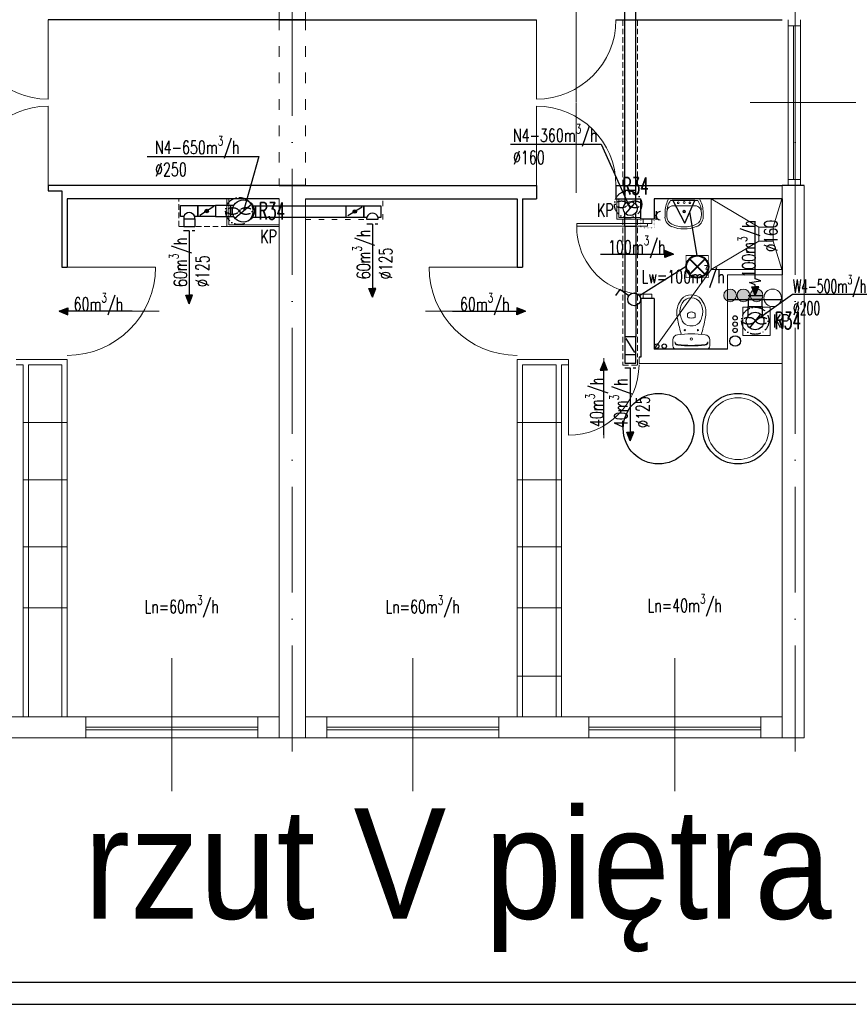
# Model space of a CAD drawing. Header units: millimetres. Extents: x -6513 to 30474, y -6915 to 65597.
# Tile 193 of 256: x 6656 to 7595, y 18756 to 19872. Entities that reach past the tile are written whole.
import ezdxf

# ---------------------------------------------------------------- set-up
doc = ezdxf.new("R2010")
doc.units = ezdxf.units.MM
for name, pattern in [('ACAD_ISO03W100', [30, 12, -18]), ('ACAD_ISO10W100', [18, 12, -3, 0, -3]), ('DASHED', [19.05, 12.7, -6.35]), ('DOT', [6.35, 0, -6.35])]:
    doc.linetypes.add(name, pattern=pattern)
doc.layers.get('0').update_dxf_attribs({"color": 8})
for name, color, linetype, lineweight in [('A_cienka', 8, 'Continuous', 5), ('A_linia przekroj', 8, 'Continuous', 25), ('A_osie', 8, 'ACAD_ISO10W100', 5), ('A_przerywana', 8, 'ACAD_ISO03W100', 5), ('A_widok', 8, 'Continuous', 13), ('CH-KS-WEWN-ISTN-PION-NR', 8, 'Continuous', 20), ('CH-KS-WEWN-PION', 8, 'Continuous', 20), ('CH-KS-WEWN-PION-NR', 8, 'Continuous', 25), ('CH-W-WEWN-INOX-PION', 8, 'Continuous', 20), ('CH-W-WEWN-INOX-PION-NR', 8, 'Continuous', 25), ('cieńkie', 8, 'Continuous', 9), ('DB-WM-nawiew-opis', 8, 'Continuous', 25), ('DB-WM-nawiew-opis-odnośnik', 8, 'Continuous', 30), ('DB-WM-wywiew-opis', 8, 'Continuous', 25), ('DB-WM-wywiew-opis-odnośnik', 8, 'Continuous', 30), ('DB_WM_nawiew', 8, 'Continuous', 30), ('DB_WM_wywiew', 8, 'Continuous', 30), ('DB_WM_ścianka nowa', 8, 'Continuous', 25), ('E_gniazda wtykowe', 1, 'Continuous', 30), ('E_oświetlenie', 1, 'Continuous', 30), ('E_technologia', 1, 'ACAD_ISO10W100', 30), ('noew ściany archwig', 8, 'Continuous', 9), ('R-TABELKA', 8, 'Continuous', 25), ('snitarne archwig nowe', 8, 'Continuous', 9), ('Stolarka ARCHWIG', 8, 'Continuous', 5), ('wyburzenia', 8, 'DOT', 20), ('Ściany ARCHWIG', 8, 'Continuous', 30)]:
    doc.layers.add(name, color=color, linetype=linetype, lineweight=lineweight)
doc.layers.add('DB_inst_pomocn', color=8, linetype='Continuous')
doc.layers.add('DB_WM_nawiew-opis', color=8, linetype='Continuous')
doc.styles.add('SIMPLEXD', font='SIMPLEX.SHX', dxfattribs={"width": 0.6})
doc.styles.get("Standard").update_dxf_attribs({"font": 'txt.shx', "width": 0.9})
doc.styles.add('styl Arial', font='ARIAL.TTF', dxfattribs={"width": 0.9})

# ---------------------------------------------------------------- blocks, each defined once
blk = doc.blocks.new('drzwi schem')
at = {"color": 252, "ltscale": 10}
blk.add_line((0.5, -0.093), (0.5, 1.04), dxfattribs=at)
at = {"color": 252}
blk.add_line((0, 0), (0, 1), dxfattribs=at)
blk.add_arc((0, 0), 1, 0, 90, dxfattribs=at)
blk = doc.blocks.new('umywalka oli2')
at = {"layer": 'snitarne archwig nowe', "color": 252}
for p, q in [((0, 17.6), (0, 0)), ((2, 15.4), (2, 0)), ((20.9, 21.6), (13.7, 21.6)), ((0, 0), (0, -17.6)), ((2, 0), (2, -15.4)), ((7.9, 0), (7.9, 10.8)), ((7.9, -10.8), (7.9, 0)), ((13.7, -21.6), (20.9, -21.6))]:
    blk.add_line(p, q, dxfattribs=at)
for centre, radius in [((4.1, 0), 1.11), ((4.5, 6.6), 0.994), ((14.5, 0), 1.48), ((14.5, 0), 0.946), ((4.5, -6.6), 0.994)]:
    blk.add_circle(centre, radius, dxfattribs=at)
for centre, radius, start, end in [((15.6, -9.9), 31.5, 93.3155, 119.5931), ((14.2, -1.1), 20.5, 88.5847, 126.5008), ((15.3, 12), 7.48, 91.7023, 188.8292), ((17.3, -1.9), 21.5, 82.9063, 97.0937), ((20.4, 10.2), 9.2, 23.1986, 92.7468), ((20.2, 9.5), 12.2, 20.9395, 86.4287), ((-1.2, 0), 33.1, 360, 24.6987), ((-3.2, 0), 37.4, 360, 21.6896), ((-1.2, 0), 33.1, 335.3013, 0), ((-3.2, 0), 37.4, 338.3104, 0), ((15.3, -12), 7.48, 171.1708, 268.2977), ((15.6, 9.9), 31.5, 240.4069, 266.6845), ((14.2, 1.1), 20.5, 233.4992, 271.4153), ((17.3, 1.9), 21.5, 262.9063, 277.0937), ((20.4, -10.2), 9.2, 267.2532, 336.8014), ((20.2, -9.5), 12.2, 273.5713, 339.0605)]:
    blk.add_arc(centre, radius, start, end, dxfattribs=at)
blk = doc.blocks.new('klop oli 2')
at = {"layer": 'snitarne archwig nowe', "color": 252}
for p, q in [((0, 17.2), (0, 0)), ((3.8, 20.9), (10.5, 20.9)), ((0, -17.2), (0, 0)), ((3.8, 0), (3.8, 1)), ((3.8, 0), (3.8, -1)), ((38.9, 4.5), (37, 4.5)), ((38.9, -4.5), (37, -4.5)), ((3.8, -20.9), (10.5, -20.9))]:
    blk.add_line(p, q, dxfattribs=at)
for centre, radius in [((11.5, 0), 1.27), ((11.5, 0), 1.27), ((21.6, 7.5), 0.706), ((21.6, -7.5), 0.706)]:
    blk.add_circle(centre, radius, dxfattribs=at)
for centre, radius, start, end in [((3.8, 17.2), 3.76, 90, 180), ((144.9, 0), 141.2, 173.7281, 180), ((144.9, 0), 140.5, 173.6694, 180), ((8.4, 15), 3.76, 90, 173.7281), ((9, 15.1), 3.76, 100.2428, 173.7859), ((10.5, 14.9), 6.02, 6.7931, 90), ((-114.7, 0), 132.1, 0, 6.7931), ((80, -215.2), 235.3, 101.5744, 105.544), ((43.1, -10.6), 23.5, 101.6195, 117.4027), ((44.8, -39.8), 56.5, 94.3794, 102.2907), ((42.4, -7.4), 20.3, 60.8839, 101.6195), ((41.4, -8), 24.5, 51.2869, 92.3028), ((144.9, 0), 141.2, 180, 186.2719), ((144.9, 0), 140.5, 180, 186.3306), ((-114.7, 0), 132.1, 353.2069, 0), ((43.3, 0), 16.9, 173.7581, 180), ((43.3, 0), 16.9, 180, 186.2419), ((37.3, 0.7), 10.9, 117.4027, 173.7581), ((63.6, 0), 28.2, 173.3508, 180), ((63.6, 0), 28.2, 180, 186.6492), ((37, 3.1), 1.41, 90, 173.3508), ((38.9, 1.7), 2.82, 36.8699, 90), ((36.6, 0), 5.65, 0, 36.8699), ((36.6, 0), 5.65, 323.1301, 0), ((46.6, 0), 11.8, 0, 60.8839), ((46.6, 0), 11.8, 299.1161, 0), ((46.6, 0), 15.1, 0, 47.5638), ((46.6, 0), 15.1, 312.4362, 0), ((37.3, -0.7), 10.9, 186.2419, 242.5973), ((43.1, 10.6), 23.5, 242.5973, 258.3805), ((37, -3.1), 1.41, 186.6492, 270), ((42.4, 7.4), 20.3, 258.3805, 299.1161), ((38.9, -1.7), 2.82, 270, 323.1301), ((41.4, 8), 24.5, 267.6972, 308.7131), ((3.8, -17.2), 3.76, 180, 270), ((8.4, -15), 3.76, 186.2719, 270), ((9, -15.1), 3.76, 186.2141, 259.7572), ((10.5, -14.9), 6.02, 270, 353.2069), ((80, 215.2), 235.3, 254.456, 258.4256), ((44.8, 39.8), 56.5, 257.7093, 265.6206)]:
    blk.add_arc(centre, radius, start, end, dxfattribs=at)
blk = doc.blocks.new('A$C2355049C')
at = {"layer": 'DB-WM-nawiew-opis-odnośnik'}
h = blk.add_hatch(color=256, dxfattribs=at)
h.paths.add_polyline_path([(0, -9.8), (3.9, -9.8), (0, 0)])
h.paths.add_polyline_path([(0, 0), (-3.9, -9.8), (0, -9.8)])
at = {"layer": 'DB-WM-nawiew-opis-odnośnik', "flags": 128}
for points in [[(0, 0), (-3.9, -9.8), (0, -9.8)], [(0, -82.9), (0, 0)], [(0, 0), (3.9, -9.8), (0, -9.8)]]:
    blk.add_lwpolyline(points, dxfattribs=at)
blk = doc.blocks.new('A$C620C4C60')
at = {"layer": 'DB-WM-wywiew-opis-odnośnik'}
h = blk.add_hatch(color=256, dxfattribs=at)
h.paths.add_polyline_path([(0, 0), (9.8, 3.9), (9.8, 0)])
h.paths.add_polyline_path([(9.8, 0), (9.8, -3.9), (0, 0)])
at = {"layer": 'DB-WM-wywiew-opis-odnośnik', "flags": 128}
for points in [[(0, 0), (9.8, 3.9), (9.8, 0)], [(0, 0), (12.1, 0)], [(0, 0), (9.8, -3.9), (9.8, 0)], [(12.1, 0), (14.4, -6.5), (16.6, 6.4), (18.9, 0)], [(18.9, 0), (82.9, 0)]]:
    blk.add_lwpolyline(points, dxfattribs=at)
blk = doc.blocks.new('A$C653A5721')
at = {"layer": 'DB_inst_pomocn'}
for centre, radius in [((0, 0), 6), ((0, -12), 2.5), ((0, -19.1), 2.5), ((0, -26.2), 2.5)]:
    blk.add_circle(centre, radius, dxfattribs=at)
blk = doc.blocks.new('raster')
at = {"layer": 'E_oświetlenie', "lineweight": 40}
for p, q in [((-21.2, 21.2), (21.2, -21.2)), ((21.2, 21.2), (-21.2, -21.2))]:
    blk.add_line(p, q, dxfattribs=at)
at = {"layer": 'E_oświetlenie', "const_width": 2}
blk.add_lwpolyline([(-30, -30), (30, -30), (30, 30), (-30, 30)], close=True, dxfattribs=at)
at = {"layer": 'E_oświetlenie', "lineweight": 40}
blk.add_circle((0, 0), 30, dxfattribs=at)
blk = doc.blocks.new('gw1')
at = {"layer": 'E_gniazda wtykowe'}
for p, q in [((99083.8, 55839.3), (99080.1, 55839.3)), ((99083.8, 55833.1), (99083.8, 55845.4))]:
    blk.add_line(p, q, dxfattribs=at)
blk.add_arc((99089.8, 55839), 6.04, 87.7958, 267.7958, dxfattribs=at)

msp = doc.modelspace()

# ---------------------------------------------------------------- hatches: boundary and pattern name
at = {"layer": 'CH-W-WEWN-INOX-PION'}
h = msp.add_hatch(color=256, dxfattribs=at)
h.paths.add_polyline_path([(7460.656, 19566.252, -0.41806339), (7467.926, 19559.076, -0.41806339), (7460.656, 19551.9)])
h.paths.add_polyline_path([(7460.656, 19551.9, -0.41037418), (7453.574, 19559.076, -0.41037418), (7460.656, 19566.252)])
h = msp.add_hatch(color=256, dxfattribs=at)
h.paths.add_polyline_path([(7475.656, 19566.252, -0.41806339), (7482.926, 19559.076, -0.41806339), (7475.656, 19551.9)])
h.paths.add_polyline_path([(7475.656, 19551.9, -0.41037418), (7468.574, 19559.076, -0.41037418), (7475.656, 19566.252)])
h = msp.add_hatch(color=256, dxfattribs=at)
h.paths.add_polyline_path([(7490.656, 19566.252, -0.41806339), (7497.926, 19559.076, -0.41806339), (7490.656, 19551.9)])
h.paths.add_polyline_path([(7490.656, 19551.9, -0.41037418), (7483.574, 19559.076, -0.41037418), (7490.656, 19566.252)])
at = {"layer": 'DB_WM_nawiew'}
h = msp.add_hatch(color=256, dxfattribs=at)
edge = h.paths.add_edge_path()
edge.add_arc((6867.589, 19654.741), 2, 0, 360)
h = msp.add_hatch(color=256, dxfattribs=at)
edge = h.paths.add_edge_path()
edge.add_arc((7035.478, 19654.119), 2, 0, 360)
h = msp.add_hatch(color=256, dxfattribs=at)
edge = h.paths.add_edge_path()
edge.add_arc((7035.478, 19654.119), 2, 0, 360)

# ---------------------------------------------------------------- linework, layer by layer
at = {"layer": 'A_cienka'}
for p, q in [((7526.456, 19871.577), (7526.456, 19683.577)), ((7526.456, 19864.68), (7540.456, 19864.68)), ((7532.456, 19864.68), (7532.456, 19690.474)), ((7534.456, 19864.68), (7534.456, 19690.474)), ((7540.456, 19871.577), (7540.456, 19683.577)), ((7483.489, 19777.577), (7638.111, 19777.577)), ((7526.456, 19690.474), (7540.456, 19690.474)), ((6709.554, 19414.872), (6659.554, 19414.872)), ((7219.554, 19414.872), (7269.554, 19414.872)), ((6709.554, 19350.063), (6659.554, 19350.063)), ((7219.554, 19350.063), (7269.554, 19350.063)), ((6709.554, 19273.982), (6659.554, 19273.982)), ((7219.554, 19273.982), (7269.554, 19273.982)), ((6709.554, 19204.945), (6659.554, 19204.945)), ((7219.554, 19204.945), (7269.554, 19204.945)), ((7219.554, 19127.456), (7269.554, 19127.456)), ((6409.554, 19081.577), (6949.554, 19081.577)), ((6979.554, 19081.577), (7519.554, 19081.577)), ((6730.554, 19069.577), (6925.554, 19069.577)), ((6730.554, 19066.577), (6925.554, 19066.577)), ((7198.554, 19069.577), (7003.554, 19069.577)), ((7198.554, 19066.577), (7003.554, 19066.577)), ((7300.554, 19069.577), (7495.554, 19069.577)), ((7300.554, 19066.577), (7495.554, 19066.577)), ((-2776.446, 19057.577), (7544.554, 19057.577))]:
    msp.add_line(p, q, dxfattribs=at)
at = {"layer": 'A_cienka', "ltscale": 10}
for p, q in [((6828.054, 18997.178), (6828.054, 19147.975)), ((7101.054, 18997.178), (7101.054, 19147.975)), ((7398.054, 18997.178), (7398.054, 19147.975))]:
    msp.add_line(p, q, dxfattribs=at)
at = {"layer": 'A_linia przekroj'}
for p, q in [((6979.554, 19871.577), (6687.768, 19871.577)), ((6949.554, 19871.577), (7241.339, 19871.577)), ((7331.339, 19871.577), (7519.554, 19871.577)), ((6979.554, 19683.577), (6687.768, 19683.577)), ((6687.768, 19683.577), (6687.768, 19677.63)), ((6687.768, 19677.63), (6703.554, 19677.63)), ((6703.554, 19677.63), (6703.554, 19591.161)), ((6949.554, 19683.577), (7241.339, 19683.577)), ((7241.339, 19683.577), (7241.339, 19668.577)), ((7331.339, 19683.577), (7519.554, 19683.577)), ((7331.339, 19683.577), (7331.339, 19668.577)), ((7544.554, 19683.577), (7519.554, 19683.577)), ((6949.554, 19668.577), (6709.554, 19668.577)), ((6709.554, 19668.577), (6709.554, 19591.161)), ((6979.554, 19668.577), (7219.554, 19668.577)), ((7219.554, 19668.577), (7219.554, 19591.161)), ((7225.554, 19668.577), (7241.339, 19668.577)), ((7225.554, 19668.577), (7225.554, 19591.161)), ((7331.339, 19668.577), (7359.554, 19668.577)), ((6703.554, 19591.161), (6709.554, 19591.161)), ((7219.554, 19591.161), (7225.554, 19591.161))]:
    msp.add_line(p, q, dxfattribs=at)
at = {"layer": 'A_osie', "ltscale": 10}
for p, q in [((6964.554, 19042.134), (6964.554, 20794.193)), ((6964.554, 19042.134), (6964.554, 20794.193)), ((6964.554, 19042.134), (6964.554, 20794.193)), ((7534.554, 19042.134), (7534.554, 20794.193)), ((7534.554, 19042.134), (7534.554, 20794.193))]:
    msp.add_line(p, q, dxfattribs=at)
at = {"layer": 'A_przerywana'}
for p, q in [((6949.554, 19871.577), (6949.554, 19683.577)), ((6949.554, 19871.577), (6949.554, 19683.577)), ((6979.554, 19871.577), (6979.554, 19683.577)), ((6979.554, 19871.577), (6979.554, 19683.577))]:
    msp.add_line(p, q, dxfattribs=at)
at = {"layer": 'A_przerywana', "linetype": 'DASHED', "ltscale": 0.5}
for p, q in [((7339.259, 19683.577), (7339.259, 19871.577)), ((7355.765, 19683.577), (7355.765, 19871.577)), ((6835.889, 19637.081), (6835.889, 19669.077)), ((6890.242, 19637.081), (6835.889, 19637.081))]:
    msp.add_line(p, q, dxfattribs=at)
at = {"layer": 'A_przerywana', "linetype": 'ByBlock'}
for p, q in [((6890.219, 19637.077), (6890.219, 19668.577)), ((6890.219, 19637.077), (6890.219, 19668.577)), ((6892.719, 19639.077), (6892.719, 19668.577)), ((6892.719, 19639.077), (6892.719, 19668.577)), ((7332.492, 19645.577), (7332.492, 19668.577)), ((7334.492, 19647.577), (7334.492, 19668.577)), ((6949.554, 19637.077), (6890.219, 19637.077)), ((6949.554, 19637.077), (6890.219, 19637.077)), ((6949.554, 19639.077), (6892.719, 19639.077)), ((6949.554, 19639.077), (6892.719, 19639.077))]:
    msp.add_line(p, q, dxfattribs=at)
at = {"layer": 'A_przerywana', "ltscale": 0.5}
for p, q in [((7067.153, 19645.119), (7067.153, 19668.577)), ((6979.554, 19645.119), (7067.153, 19645.119))]:
    msp.add_line(p, q, dxfattribs=at)
at = {"layer": 'A_przerywana', "linetype": 'ByBlock'}
for points in [[(7359.554, 19645.577), (7332.492, 19645.577)], [(7359.554, 19647.577), (7334.492, 19647.577)]]:
    msp.add_lwpolyline(points, dxfattribs=at)
at = {"layer": 'A_przerywana', "linetype": 'DASHED', "ltscale": 0.5}
for points in [[(7339.258, 19645.577), (7339.259, 19480.182)], [(7355.759, 19645.577), (7355.759, 19489.077)], [(7339.259, 19480.182), (7355.759, 19480.182), (7355.759, 19489.077)]]:
    msp.add_lwpolyline(points, dxfattribs=at)
at = {"layer": 'A_widok', "ltscale": 5}
for p, q in [((6949.554, 19871.577), (6949.554, 20473.577)), ((6979.554, 19871.577), (6979.554, 20473.577)), ((7519.554, 19057.577), (7519.554, 19683.577)), ((7519.554, 19057.577), (7519.554, 19683.577)), ((7544.554, 19057.577), (7544.554, 19683.577)), ((6949.554, 19563.577), (6949.554, 19668.577)), ((6979.554, 19057.577), (6979.554, 19668.577)), ((6949.554, 19057.577), (6949.554, 19563.577)), ((6709.554, 19486.577), (6651.647, 19486.577)), ((6709.554, 19081.577), (6709.554, 19486.577)), ((7219.554, 19081.577), (7219.554, 19486.577)), ((7219.554, 19486.577), (7277.46, 19486.577)), ((7277.46, 19480.577), (7277.46, 19486.577)), ((7357.46, 19482.077), (7357.46, 19489.077)), ((6659.554, 19480.577), (6651.647, 19480.577)), ((6659.554, 19081.577), (6659.554, 19480.577)), ((6665.554, 19081.577), (6665.554, 19480.577)), ((6703.554, 19480.577), (6665.554, 19480.577)), ((6703.554, 19081.577), (6703.554, 19480.577)), ((7225.554, 19081.577), (7225.554, 19480.577)), ((7225.554, 19480.577), (7263.554, 19480.577)), ((7263.554, 19081.577), (7263.554, 19480.577)), ((7269.554, 19081.577), (7269.554, 19480.577)), ((7269.554, 19480.577), (7277.46, 19480.577)), ((7357.46, 19482.077), (7519.554, 19482.077)), ((6949.554, 19057.577), (6979.554, 19057.577)), ((7519.554, 19057.577), (7544.554, 19057.577))]:
    msp.add_line(p, q, dxfattribs=at)
for points in [[(6730.554, 19057.577), (6628.554, 19057.577), (6628.554, 19081.577), (6730.554, 19081.577)], [(6949.554, 19081.577), (6925.554, 19081.577), (6925.554, 19057.577), (6949.554, 19057.577)], [(6979.554, 19081.577), (7003.554, 19081.577), (7003.554, 19057.577), (6979.554, 19057.577)], [(7198.554, 19057.577), (7300.554, 19057.577), (7300.554, 19081.577), (7198.554, 19081.577)], [(7519.554, 19081.577), (7495.554, 19081.577), (7495.554, 19057.577), (7519.554, 19057.577)]]:
    msp.add_lwpolyline(points, close=True, dxfattribs=at)
at = {"layer": 'CH-KS-WEWN-ISTN-PION-NR', "extrusion": (-1.29885e-05, -7.54363e-06, 1)}
msp.add_circle((7469.654, 19408.077, -0.243), 35, dxfattribs=at)
at = {"layer": 'CH-KS-WEWN-PION', "extrusion": (-1.29885e-05, 7.54363e-06, 1)}
msp.add_circle((7508.893, 19556.315, 0.05), 9.967, dxfattribs=at)
at = {"layer": 'CH-KS-WEWN-PION-NR', "extrusion": (-1.29885e-05, -7.54363e-06, 1)}
msp.add_circle((7469.654, 19408.077, -0.243), 40, dxfattribs=at)
at = {"layer": 'CH-W-WEWN-INOX-PION'}
for centre in [(7460.75, 19559.076), (7475.75, 19559.076), (7490.75, 19559.076)]:
    msp.add_circle(centre, 7.176, dxfattribs=at)
at = {"layer": 'CH-W-WEWN-INOX-PION-NR', "ltscale": 10, "extrusion": (-1.29885e-05, -7.54363e-06, 1)}
msp.add_circle((7379.612, 19408.077, -0.242), 40, dxfattribs=at)
at = {"layer": 'cieńkie'}
for p, q in [((7475.054, 19545.577), (7475.054, 19531.577)), ((7489.054, 19545.577), (7475.054, 19545.577)), ((7475.054, 19513.577), (7475.054, 19545.577)), ((7475.054, 19545.577), (7506.054, 19545.577)), ((7506.054, 19545.577), (7506.054, 19513.577)), ((7506.054, 19543.077), (7506.054, 19516.077)), ((7475.054, 19527.577), (7475.054, 19513.577)), ((7506.054, 19513.577), (7475.054, 19513.577)), ((7475.054, 19513.577), (7489.054, 19513.577))]:
    msp.add_line(p, q, dxfattribs=at)
at = {"layer": 'DB-WM-nawiew-opis'}
for points in [[(7211.744, 19730.329), (7314.542, 19730.329), (7347.283, 19657.768)], [(6800.074, 19716.484), (6926.705, 19716.484), (6909.15, 19654.741)]]:
    msp.add_lwpolyline(points, dxfattribs=at)
at = {"layer": 'DB-WM-wywiew-opis'}
msp.add_lwpolyline([(7641.324, 19560.132), (7531.457, 19560.132), (7489.054, 19530.077)], dxfattribs=at)
at = {"layer": 'DB_WM_nawiew'}
for points in [[(7341.259, 19678.076), (7341.259, 20072.581)], [(7353.759, 19678.076), (7353.759, 20072.581)], [(7353.759, 19662.57), (7353.759, 19678.076), (7341.259, 19678.076), (7341.259, 19662.57)], [(6899.582, 19646.698), (6918.718, 19662.785)], [(6899.582, 19646.698), (6918.718, 19662.785)], [(7342.199, 19651.592), (7352.819, 19663.559)], [(6837.889, 19660.991), (6857.589, 19660.991), (6857.589, 19648.491), (6853.989, 19648.491)], [(6841.489, 19648.491), (6837.889, 19648.491), (6837.889, 19660.991)], [(6877.589, 19648.491), (6857.589, 19648.491), (6857.589, 19660.991), (6877.589, 19660.991)], [(6875.818, 19659.884), (6859.697, 19649.809)], [(6898.325, 19660.991), (6877.589, 19660.991), (6877.589, 19648.491), (6898.325, 19648.491)], [(6894.95, 19648.491), (6894.95, 19660.991)], [(6919.591, 19647.869), (7025.478, 19647.869), (7025.478, 19660.369), (6920.312, 19660.369)], [(6923.35, 19647.869), (6923.35, 19660.369)], [(6943.691, 19647.869), (7025.478, 19647.869), (7025.478, 19660.369), (6943.887, 19660.369)], [(7025.478, 19647.869), (7045.478, 19647.869), (7045.478, 19660.369), (7017.471, 19660.369)], [(7025.478, 19647.869), (7045.478, 19647.869), (7045.478, 19660.369), (7017.471, 19660.369)], [(7043.706, 19659.262), (7027.585, 19649.186)], [(7043.706, 19659.262), (7027.585, 19649.186)], [(7065.178, 19660.369), (7045.478, 19660.369), (7045.478, 19647.869), (7049.078, 19647.869)], [(7065.178, 19660.369), (7045.478, 19660.369), (7045.478, 19647.869), (7049.078, 19647.869)], [(7061.578, 19647.869), (7065.178, 19647.869), (7065.178, 19660.369)], [(7061.578, 19647.869), (7065.178, 19647.869), (7065.178, 19660.369)], [(7353.671, 19652.474), (7353.759, 19637.076), (7341.259, 19637.076), (7341.24, 19652.606)], [(6841.489, 19648.491), (6841.489, 19645.741), (6853.989, 19645.741), (6853.989, 19648.491)], [(6841.489, 19645.741), (6841.489, 19637.073)], [(6853.989, 19645.741), (6853.989, 19637.073)], [(7061.578, 19647.869), (7061.578, 19645.119), (7049.078, 19645.119), (7049.078, 19647.869)], [(7061.578, 19647.869), (7061.578, 19645.119), (7049.078, 19645.119), (7049.078, 19647.869)], [(6841.489, 19637.073), (6853.989, 19637.073)], [(7341.258, 19637.577), (7341.259, 19497.67)], [(7353.759, 19637.076), (7353.759, 19512.182)], [(7353.759, 19492.182), (7353.759, 19512.182), (7341.259, 19512.182), (7341.259, 19492.182)], [(7342.366, 19510.411), (7352.442, 19494.29)], [(7341.259, 19492.182), (7353.759, 19492.182)], [(7341.259, 19492.182), (7341.259, 19482.182), (7353.759, 19482.182), (7353.759, 19492.182)]]:
    msp.add_lwpolyline(points, dxfattribs=at)
at = {"layer": 'DB_WM_nawiew', "linetype": 'DASHED', "ltscale": 0.5}
for points in [[(6841.469, 19632.495), (6853.969, 19632.495)], [(7049.078, 19640.061), (7061.578, 19640.061)], [(7341.259, 19477.138), (7353.759, 19477.138)]]:
    msp.add_lwpolyline(points, dxfattribs=at)
at = {"layer": 'DB_WM_nawiew', "color": 1}
for centre, radius in [((6909.15, 19654.741), 12.5), ((6909.15, 19654.741), 12.5), ((7347.509, 19657.576), 8)]:
    msp.add_circle(centre, radius, dxfattribs=at)
at = {"layer": 'DB_WM_nawiew'}
for centre in [(6867.589, 19654.741), (7035.478, 19654.119), (7035.478, 19654.119)]:
    msp.add_circle(centre, 2, dxfattribs=at)
for centre in [(6847.739, 19646.261), (7055.328, 19645.639), (7055.328, 19645.639)]:
    msp.add_arc(centre, 6.636, 19.636833, 160.363167, dxfattribs=at)
at = {"layer": 'DB_WM_wywiew'}
for points in [[(7497.054, 19546.614), (7497.054, 19554.33), (7481.054, 19554.33), (7481.054, 19546.614)], [(7481.27, 19559.151), (7497.27, 19559.151)], [(7481.054, 19536.064), (7481.054, 19546.614), (7497.054, 19546.614), (7497.054, 19536.323)], [(7482.863, 19522.223), (7495.556, 19537.675)], [(7484.133, 19523.769), (7494.286, 19536.129)], [(7484.133, 19523.769), (7494.286, 19536.129)]]:
    msp.add_lwpolyline(points, dxfattribs=at)
at = {"layer": 'DB_WM_wywiew', "color": 1}
msp.add_circle((7489.054, 19530.077), 10, dxfattribs=at)
at = {"layer": 'DB_WM_ścianka nowa', "color": 0}
msp.add_lwpolyline([(7519.554, 19554.259), (7457.554, 19554.259)], dxfattribs=at)
at = {"layer": 'E_oświetlenie'}
for p, q in [((7409.42, 19640.963), (7395.88, 19667.015)), ((7420.664, 19666.66), (7395.88, 19667.015)), ((7409.42, 19640.963), (7420.664, 19666.66)), ((7423.459, 19604.319), (7415.042, 19653.811)), ((7410.859, 19591.719), (7358.077, 19558.505)), ((7335.688, 19565.917), (7330.987, 19559.14)), ((7345.98, 19558.776), (7335.688, 19565.917))]:
    msp.add_line(p, q, dxfattribs=at)
at = {"layer": 'E_oświetlenie', "const_width": 1.05}
msp.add_lwpolyline([(7395.88, 19667.015), (7409.42, 19640.963), (7420.664, 19666.66)], close=True, dxfattribs=at)
at = {"layer": 'E_oświetlenie'}
msp.add_circle((7351.939, 19554.643), 7.252, dxfattribs=at)
at = {"layer": 'E_technologia'}
for p, q in [((7343.924, 19663.658), (7346.328, 19660.879)), ((7346.328, 19663.658), (7343.924, 19660.879)), ((6903.253, 19656.11), (6905.658, 19653.331)), ((6905.658, 19656.11), (6903.253, 19653.331)), ((7487.973, 19531.773), (7490.377, 19528.994)), ((7490.377, 19531.773), (7487.973, 19528.994))]:
    msp.add_line(p, q, dxfattribs=at)
for centre in [(7345.126, 19662.269), (6904.455, 19654.721), (7489.175, 19530.384)]:
    msp.add_circle(centre, 15.427, dxfattribs=at)
for centre, start_param, end_param in [((7337.499, 19662.269), 3.54986568, 9.01650493), ((7352.753, 19662.269), 0.40827303, 5.87491228), ((6896.828, 19654.721), 3.54986568, 9.01650493), ((6912.082, 19654.721), 0.40827303, 5.87491228), ((7481.548, 19530.384), 3.54986568, 9.01650493), ((7496.802, 19530.384), 0.40827303, 5.87491228)]:
    msp.add_ellipse(centre, major_axis=(-7, 0), ratio=0.5, start_param=start_param, end_param=end_param, dxfattribs=at)
at = {"layer": 'noew ściany archwig', "ltscale": 0.5}
for p, q in [((7519.554, 19582.577), (7457.554, 19582.577)), ((7457.554, 19582.577), (7457.554, 19498.077))]:
    msp.add_line(p, q, dxfattribs=at)
at = {"layer": 'R-TABELKA'}
for p, q in [((-3011.084, 18780.648), (8302.828, 18780.648)), ((-3136.084, 18755.648), (8327.828, 18755.648))]:
    msp.add_line(p, q, dxfattribs=at)
at = {"layer": 'snitarne archwig nowe'}
msp.add_line((7439.397, 19588.421), (7374.554, 19498.077), dxfattribs=at)
for points in [[(7439.397, 19668.577), (7439.397, 19588.421), (7519.554, 19588.421)], [(7493.397, 19636.421), (7439.397, 19668.421)], [(7509.397, 19636.421), (7519.397, 19668.421)], [(7493.397, 19620.421), (7439.397, 19588.421)], [(7509.397, 19620.421), (7519.397, 19588.421)]]:
    msp.add_lwpolyline(points, dxfattribs=at)
msp.add_lwpolyline([(7509.397, 19636.421), (7493.397, 19636.421), (7493.397, 19620.421), (7509.397, 19620.421)], close=True, dxfattribs=at)
at = {"layer": 'Stolarka ARCHWIG'}
for p, q in [((7367.054, 19640.577), (7287.054, 19640.577)), ((7287.054, 19637.577), (7287.054, 19640.577)), ((7367.054, 19637.577), (7367.054, 19640.577)), ((7287.054, 19637.577), (7367.054, 19637.577))]:
    msp.add_line(p, q, dxfattribs=at)
for points in [[(7367.054, 19645.577), (7372.054, 19645.577), (7372.054, 19640.577), (7362.054, 19640.577), (7362.054, 19645.577), (7369.554, 19645.577)], [(7367.054, 19560.577), (7372.054, 19560.577), (7372.054, 19555.577), (7362.054, 19555.577), (7362.054, 19560.577), (7369.554, 19560.577)], [(7367.054, 19560.577), (7372.054, 19560.577), (7372.054, 19555.577), (7362.054, 19555.577), (7362.054, 19560.577), (7369.554, 19560.577)]]:
    msp.add_lwpolyline(points, dxfattribs=at)
msp.add_arc((7362.91, 19636.369), 75.905, 177.955304, 273.129127, dxfattribs=at)
at = {"layer": 'wyburzenia', "ltscale": 0.2}
msp.add_lwpolyline([(7359.554, 19645.577), (7374.554, 19645.577), (7374.554, 19635.577), (7359.554, 19635.577)], close=True, dxfattribs=at)
at = {"layer": 'Ściany ARCHWIG'}
for p, q in [((7359.554, 19645.577), (7359.554, 19668.577)), ((7519.554, 19668.577), (7374.554, 19668.577)), ((7374.554, 19668.577), (7374.554, 19645.577)), ((7519.554, 19668.577), (7519.554, 19582.577)), ((7374.554, 19645.577), (7359.554, 19645.577)), ((7374.554, 19555.577), (7359.554, 19555.577)), ((7359.554, 19555.577), (7359.554, 19489.077)), ((7374.554, 19555.577), (7374.554, 19498.077)), ((7457.554, 19498.077), (7374.554, 19498.077)), ((7359.554, 19489.077), (7357.46, 19489.077))]:
    msp.add_line(p, q, dxfattribs=at)
for centre in [(7377.56, 19501.581), (7386.078, 19501.581)]:
    msp.add_circle(centre, 2.5, dxfattribs=at)

# ---------------------------------------------------------------- block references
at = {"layer": 'A_cienka'}
for p, xscale, yscale, zscale, rotation in [((6709.554, 19591.161), 100, 100, 100, 270), ((7219.554, 19591.161), -100, 100, 100, 89.99999999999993), ((7277.46, 19480.577), -80, 80, 80, 180)]:
    msp.add_blockref('drzwi schem', p, dxfattribs=dict(at, xscale=xscale, yscale=yscale, zscale=zscale, rotation=rotation))
at = {"layer": 'A_widok', "ltscale": 5, "yscale": 90, "zscale": 90}
for p, xscale, rotation in [((6687.768, 19871.577), 90, 179.9999999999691), ((7241.339, 19871.577), -90, 180), ((6687.768, 19683.577), -90, 359.9999999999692)]:
    msp.add_blockref('drzwi schem', p, dxfattribs=dict(at, xscale=xscale, rotation=rotation))
at = {"layer": 'A_widok', "ltscale": 5, "xscale": 90, "yscale": 90, "zscale": 90}
msp.add_blockref('drzwi schem', (7241.339, 19683.577), dxfattribs=at)
at = {"layer": 'DB_WM_nawiew'}
for name, p, rotation in [('A$C2355049C', (6847.719, 19549.559), 180), ('A$C2355049C', (7055.328, 19557.108), 180), ('A$C2355049C', (6700.275, 19541.161), 90), ('A$C653A5721', (7466.382, 19507.404), 180), ('A$C2355049C', (7347.53, 19394.143), 180)]:
    msp.add_blockref(name, p, dxfattribs=dict(at, rotation=rotation))
at = {"layer": 'DB_WM_nawiew', "xscale": -1, "rotation": 270}
for p in [(7396.57, 19605.984), (7228.832, 19541.161)]:
    msp.add_blockref('A$C2355049C', p, dxfattribs=at)
at = {"layer": 'DB_WM_nawiew', "xscale": -1}
msp.add_blockref('A$C2355049C', (7317.46, 19484.089), dxfattribs=at)
at = {"layer": 'DB_WM_wywiew', "xscale": -1, "rotation": 270}
msp.add_blockref('A$C620C4C60', (7489.27, 19559.151), dxfattribs=at)
at = {"layer": 'E_oświetlenie', "xscale": 0.7875000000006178, "yscale": 0.7874999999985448, "zscale": 0.7874999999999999, "rotation": 358.7624398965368}
msp.add_blockref('gw1', (-71583.022, -22628.249), dxfattribs=at)
at = {"layer": 'E_oświetlenie', "lineweight": 40, "xscale": 0.4199999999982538, "yscale": 0.4200000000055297, "zscale": 0.4199999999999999, "rotation": 180}
msp.add_blockref('raster', (7423.459, 19591.719), dxfattribs=at)
at = {"layer": 'noew ściany archwig', "rotation": 270}
msp.add_blockref('umywalka oli2', (7408.56, 19668.577), dxfattribs=at)
at = {"layer": 'snitarne archwig nowe', "xscale": -1, "rotation": 270}
msp.add_blockref('klop oli 2', (7416.768, 19498.077), dxfattribs=at)

# ---------------------------------------------------------------- texts
at = {"layer": 'A_linia przekroj', "insert": (6728.484, 18977.6), "char_height": 125, "width": 15819.53733, "attachment_point": 1, "style": 'styl Arial'}
msp.add_mtext('rzut V piętra ', dxfattribs=at)
at = {"layer": 'DB-WM-nawiew-opis', "char_height": 15, "width": 37.14159, "attachment_point": 1}
for s, insert in [('\\A1;{\\Fsimplex|c238;\\W0.7;N4-360m\\H0.7x;\\S3^ ;\\H1.4286x;/h\\P%%C160}', (7214.62, 19753.117)), ('\\A1;{\\Fsimplex|c238;\\W0.7;N4-650m\\H0.7x;\\S3^ ;\\H1.4286x;/h\\P%%C250}', (6808.99, 19739.498)), ('\\A1;{\\Fsimplex|c238;\\W0.7;100m\\H0.7x;\\S3^ ;\\H1.4286x;/h}', (7322.315, 19626.515)), ('\\A1;{\\Fsimplex|c238;\\W0.7;60m\\H0.7x;\\S3^ ;\\H1.4286x;/h}', (6716.77, 19561.693)), ('\\A1;{\\Fsimplex|c238;\\W0.7;60m\\H0.7x;\\S3^ ;\\H1.4286x;/h}', (7154.576, 19561.693))]:
    msp.add_mtext(s, dxfattribs=dict(at, insert=insert))
at = {"layer": 'DB-WM-nawiew-opis', "char_height": 15, "width": 37.14159, "attachment_point": 1, "rotation": 90}
for s, insert in [('\\A1;{\\Fsimplex|c238;\\W0.7;60m\\H0.7x;\\S3^ ;\\H1.4286x;/h\\P%%C125}', (7032.788, 19577.393)), ('\\A1;{\\Fsimplex|c238;\\W0.7;60m\\H0.7x;\\S3^ ;\\H1.4286x;/h\\P%%C125}', (6825.126, 19568.603)), ('\\A1;{\\Fsimplex|c238;\\W0.7;40m\\H0.7x;\\S3^ ;\\H1.4286x;/h}', (7296.929, 19409.833)), ('\\A1;{\\Fsimplex|c238;\\W0.7;40m\\H0.7x;\\S3^ ;\\H1.4286x;/h\\P%%C125}', (7324.211, 19408.877))]:
    msp.add_mtext(s, dxfattribs=dict(at, insert=insert))
at = {"layer": 'DB-WM-wywiew-opis', "color": 1, "char_height": 15, "width": 37.14159, "attachment_point": 1}
for insert in [(7309.749, 19663.142), (6928.226, 19633.446), (7509.159, 19537.581)]:
    msp.add_mtext('\\A1;{\\Fsimplex|c238;\\W0.7;KP}', dxfattribs=dict(at, insert=insert))
at = {"layer": 'DB-WM-wywiew-opis', "insert": (7469.347, 19644.499), "char_height": 15, "width": 37.14159, "attachment_point": 3, "rotation": 90}
msp.add_mtext('\\A1;{\\Fsimplex|c238;\\W0.7;100m\\H0.7x;\\S3^ ;\\H1.4286x;/h\\P%%C160}', dxfattribs=at)
at = {"layer": 'DB-WM-wywiew-opis', "char_height": 15, "width": 37.14159, "attachment_point": 1}
for s, insert in [('\\A1;{\\Fsimplex|c238;\\W0.7;Lw=100m\\H0.7x;\\S3^ ;\\H1.4286x;/h}', (7360.259, 19592.92)), ('\\A1;{\\Fsimplex|c238;\\W0.7;W4-500m\\H0.7x;\\S3^ ;\\H1.4286x;/h\\P%%C200}', (7531.752, 19582.203))]:
    msp.add_mtext(s, dxfattribs=dict(at, insert=insert))
at = {"layer": 'DB_WM_nawiew-opis', "char_height": 15, "width": 37.14159, "attachment_point": 1}
for s, insert in [('\\A1;{\\Fsimplex|c238;\\W0.7;Ln=60m\\H0.7x;\\S3^ ;\\H1.4286x;/h}', (6797.129, 19218.974)), ('\\A1;{\\Fsimplex|c238;\\W0.7;Ln=60m\\H0.7x;\\S3^ ;\\H1.4286x;/h}', (7070.129, 19218.974)), ('\\A1;{\\Fsimplex|c238;\\W0.7;Ln=40m\\H0.7x;\\S3^ ;\\H1.4286x;/h}', (7367.129, 19220.328))]:
    msp.add_mtext(s, dxfattribs=dict(at, insert=insert))
at = {"layer": 'E_technologia', "style": 'SIMPLEXD', "width": 0.6}
for p in [(7338.504, 19673.344), (6926.408, 19645.298), (7511.128, 19520.961)]:
    msp.add_text('R34', height=19.2, dxfattribs=at).set_placement(p)

doc.saveas('drawing.dxf')
